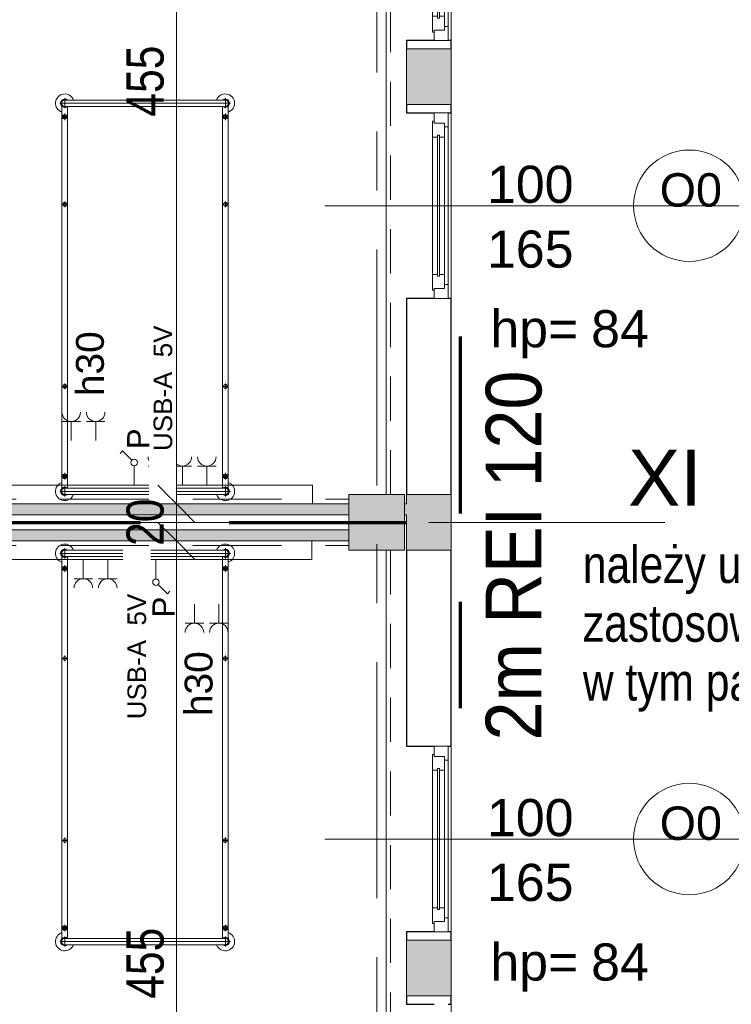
# Model space of a CAD drawing. Header units: centimetres. Extents: x -1631 to 1829, y -257 to 3158.
# Tile 121 of 129: x 995 to 1378, y 1589 to 2119. Entities that reach past the tile are written whole.
import ezdxf

# ---------------------------------------------------------------- set-up
doc = ezdxf.new("R2010")
doc.units = ezdxf.units.CM
for name, pattern in [('Długa kreska', [142.875, 95.25, -47.625]), ('Oś', [222.25, 127, -31.75, 31.75, -31.75]), ('Ponad', [39.688, 23.813, -15.875]), ('Ukryte', [71.438, 47.625, -23.813])]:
    doc.linetypes.add(name, pattern=pattern)
for name, color, linetype, lineweight in [('A-ANNO-DIMS', 211, 'Continuous', 13), ('A-ANNO-DIMS-100', 211, 'Continuous', 13), ('A-ANNO-NOTE', 131, 'Continuous', 9), ('A-DETL', 90, 'Continuous', 9), ('A-DETL-HDLN', 90, 'Ukryte', 9), ('A-FLOR-OVHD', 1, 'Ponad', 9), ('A-GLAZ', 151, 'Continuous', 13), ('A-GLAZ-IDEN', 152, 'Continuous', 13), ('A-WALL', 113, 'Continuous', 13), ('G-ANNO-TEXT', 231, 'Continuous', 13), ('I-FURN', 30, 'Continuous', 9), ('Q-SPCQ', 91, 'Continuous', 9), ('S-COLS', 52, 'Continuous', 13), ('S-GRID', 1, 'Continuous', 13), ('S-GRID-IDEN', 1, 'Continuous', 13)]:
    doc.layers.add(name, color=color, linetype=linetype, lineweight=lineweight)
doc.layers.add('A-WALL-PATT', color=111, linetype='Continuous', lineweight=13, plot=False)
doc.styles.add('Arial Narrow_3', font='ARIALN.TTF', dxfattribs={"height": 20})
doc.styles.add('Arial Narrow_5', font='ARIALN.TTF', dxfattribs={"height": 20})
doc.styles.add('Arial_10', font='arial.ttf', dxfattribs={"height": 20})
doc.styles.add('Arial_13', font='arial.ttf', dxfattribs={"height": 0.2})
doc.styles.add('Arial_4', font='arial.ttf', dxfattribs={"height": 10})
doc.styles.add('Arial_5', font='arial.ttf', dxfattribs={"height": 12})
doc.styles.add('Arial_6', font='arial.ttf', dxfattribs={"height": 15})
doc.styles.add('Arial_7', font='arial.ttf', dxfattribs={"height": 30})
doc.styles.add('Arial_8', font='arial.ttf', dxfattribs={"height": 18})
doc.styles.add('Arial_9', font='arial.ttf', dxfattribs={"width": 0.9, "height": 30})
doc.dimstyles.new('Diagonal_1_100__0__wewnętrzne', dxfattribs={"dimscale": 30.48, "dimtxt": 20.468619, "dimasz": 0.656168, "dimexe": 0.164042, "dimexo": 0.0625, "dimgap": 0.032808, "dimtad": 1, "dimdec": 0, "dimdsep": 46, "dimtxsty": 'Arial Narrow_5', "dimblk1": 'OBLIQUE', "dimblk2": 'OBLIQUE', "dimsah": 1, "dimcen": 0.09, "dimazin": 0, "dimtfac": 1, "dimtdec": 4, "dimtix": 1, "dimtmove": 0, "dimatfit": 3, "dimfxl": 0.164042, "dimfxlon": 1, "dimtvp": 1, "dimtolj": 1, "dimtzin": 0, "dimarcsym": 2})

# ---------------------------------------------------------------- blocks, each defined once
blk = doc.blocks.new('M_Concrete-Square-Column - 300 x 300mm-1795931-6_piętro IV __13_80 m_ - stan projektowany')
at = {"layer": 'S-COLS', "lineweight": 9}
blk.add_hatch(color=254, dxfattribs=at).paths.add_polyline_path([(15, -15), (15, 15), (-15, 15), (-15, -15)], flags=0)
for p, q in [((15, 15), (-15, 15)), ((-15, 15), (-15, -15)), ((15, -15), (15, 15)), ((-15, -15), (15, -15))]:
    blk.add_line(p, q, dxfattribs=at)
blk = doc.blocks.new('łóżko 195x90 typ FAMED _102039_ - łóżko 195x90 typ FAMED _102039_-832813-6_piętro IV __13_80 m_ - stan projektowany')
at = {"layer": 'I-FURN'}
for p, q in [((-43.25, 102.02), (-43.25, 107.47)), ((-43.25, 106.45), (43.25, 106.45)), ((43.25, 102.02), (43.25, 107.47)), ((-45.98, 104.75), (45.97, 104.75)), ((-44.75, 103.1), (-44.75, -102.61)), ((-43.25, 103.05), (43.25, 103.05)), ((-41.75, -102.55), (-41.75, 103.1)), ((41.75, -102.61), (41.75, 103.05)), ((44.75, 103.1), (44.75, -102.61)), ((-45, 96.6), (-41.5, 96.6)), ((-43.25, 94.85), (-43.25, 98.35)), ((45, 96.6), (41.5, 96.6)), ((43.25, 94.85), (43.25, 98.35)), ((-44.75, 48.19), (-41.75, 48.19)), ((-43.25, 49.69), (-43.25, 46.69)), ((44.75, 48.19), (41.75, 48.19)), ((43.25, 49.69), (43.25, 46.69)), ((-44.75, -49.81), (-41.75, -49.81)), ((-43.25, -48.31), (-43.25, -51.31)), ((44.75, -49.81), (41.75, -49.81)), ((43.25, -48.31), (43.25, -51.31)), ((-43.25, -95.18), (-43.25, -98.68)), ((43.25, -95.18), (43.25, -98.68)), ((-45, -96.93), (-41.5, -96.93)), ((45, -96.93), (41.5, -96.93)), ((45.97, -104.25), (-45.98, -104.25)), ((-43.25, -101.53), (-43.25, -106.98)), ((-43.25, -102.55), (43.25, -102.55)), ((-43.25, -105.95), (43.25, -105.95)), ((43.25, -101.53), (43.25, -106.98))]:
    blk.add_line(p, q, dxfattribs=at)
for centre, radius in [((-43.25, 96.6), 1.25), ((-43.25, 96.6), 0.8), ((43.25, 96.6), 1.25), ((43.25, 96.6), 0.8), ((-43.25, 48.19), 1), ((43.25, 48.19), 1), ((-43.25, -49.81), 1), ((43.25, -49.81), 1), ((-43.25, -96.93), 1.25), ((-43.25, -96.93), 0.8), ((43.25, -96.93), 1.25), ((43.25, -96.93), 0.8)]:
    blk.add_circle(centre, radius, dxfattribs=at)
for centre, radius, start, end in [((-43.25, 104.75), 5, 19.8769, 252.5424), ((-43.25, 104.75), 2.23, 49.8221, 312.3887), ((-43.25, 104.75), 1.93, 62.0207, 297.9793), ((-43.25, 104.75), 1.7, 90, 270), ((43.25, 104.75), 5, 287.4576, 160.1231), ((43.25, 104.75), 2.23, 229.8221, 130.1779), ((43.25, 104.75), 1.93, 242.0207, 117.9793), ((43.25, 104.75), 1.7, 270, 90), ((-43.25, -104.25), 5, 107.4576, 340.1231), ((43.25, -104.25), 5, 199.8769, 72.5424), ((-43.25, -104.25), 2.23, 49.8221, 310.1779), ((-43.25, -104.25), 1.93, 62.0207, 297.9793), ((-43.25, -104.25), 1.7, 90, 270), ((43.25, -104.25), 2.23, 229.8221, 130.1779), ((43.25, -104.25), 1.93, 242.0207, 117.9793), ((43.25, -104.25), 1.7, 270, 90)]:
    blk.add_arc(centre, radius, start, end, dxfattribs=at)
blk = doc.blocks.new('łóżko 195x90 typ FAMED _102039_ - łóżko 195x90 typ FAMED _102039_-1233017-6_piętro IV __13_80 m_ - stan projektowany')
at = {"layer": 'I-FURN'}
for p, q in [((-43.25, 101.53), (-43.25, 106.98)), ((43.25, 101.53), (43.25, 106.98)), ((45.97, 104.25), (-45.98, 104.25)), ((-44.75, -103.1), (-44.75, 102.61)), ((-43.25, 105.95), (43.25, 105.95)), ((-43.25, 102.55), (43.25, 102.55)), ((-41.75, 102.55), (-41.75, -103.1)), ((41.75, 102.61), (41.75, -103.05)), ((44.75, -103.1), (44.75, 102.61)), ((-45, 96.93), (-41.5, 96.93)), ((-43.25, 95.18), (-43.25, 98.68)), ((45, 96.93), (41.5, 96.93)), ((43.25, 95.18), (43.25, 98.68)), ((-44.75, 49.81), (-41.75, 49.81)), ((-43.25, 48.31), (-43.25, 51.31)), ((44.75, 49.81), (41.75, 49.81)), ((43.25, 48.31), (43.25, 51.31)), ((-43.25, -49.69), (-43.25, -46.69)), ((43.25, -49.69), (43.25, -46.69)), ((-44.75, -48.19), (-41.75, -48.19)), ((44.75, -48.19), (41.75, -48.19)), ((-43.25, -94.85), (-43.25, -98.35)), ((43.25, -94.85), (43.25, -98.35)), ((-45, -96.6), (-41.5, -96.6)), ((45, -96.6), (41.5, -96.6)), ((-45.98, -104.75), (45.97, -104.75)), ((-43.25, -102.02), (-43.25, -107.47)), ((-43.25, -103.05), (43.25, -103.05)), ((43.25, -102.02), (43.25, -107.47)), ((-43.25, -106.45), (43.25, -106.45))]:
    blk.add_line(p, q, dxfattribs=at)
for centre, radius in [((-43.25, 96.93), 1.25), ((-43.25, 96.93), 0.8), ((43.25, 96.93), 1.25), ((43.25, 96.93), 0.8), ((-43.25, 49.81), 1), ((43.25, 49.81), 1), ((-43.25, -48.19), 1), ((43.25, -48.19), 1), ((-43.25, -96.6), 1.25), ((43.25, -96.6), 1.25), ((-43.25, -96.6), 0.8), ((43.25, -96.6), 0.8)]:
    blk.add_circle(centre, radius, dxfattribs=at)
for centre, radius, start, end in [((-43.25, 104.25), 5, 19.8769, 252.5424), ((-43.25, 104.25), 2.23, 49.8221, 310.1779), ((-43.25, 104.25), 1.93, 62.0207, 297.9793), ((43.25, 104.25), 5, 287.4576, 160.1231), ((43.25, 104.25), 2.23, 229.8221, 130.1779), ((43.25, 104.25), 1.93, 242.0207, 117.9793), ((-43.25, 104.25), 1.7, 90, 270), ((43.25, 104.25), 1.7, 270, 90), ((-43.25, -104.75), 5, 107.4576, 340.1231), ((43.25, -104.75), 5, 199.8769, 72.5424), ((-43.25, -104.75), 2.23, 47.6113, 310.1779), ((-43.25, -104.75), 1.93, 62.0207, 297.9793), ((-43.25, -104.75), 1.7, 90, 270), ((43.25, -104.75), 2.23, 229.8221, 130.1779), ((43.25, -104.75), 1.93, 242.0207, 117.9793), ((43.25, -104.75), 1.7, 270, 90)]:
    blk.add_arc(centre, radius, start, end, dxfattribs=at)
blk = doc.blocks.new('Panel Gazowo Oswietleniowy 2 - Type 1-2423792-6_piętro IV __13_80 m_ - stan projektowany')
at = {"layer": 'Q-SPCQ'}
for p, q in [((-112.5, 47.33), (-102.5, 47.33)), ((-107.5, 47.33), (-107.5, 37)), ((-99.33, 47.33), (-89.33, 47.33)), ((-94.33, 47.33), (-94.33, 37)), ((47.5, 47.33), (57.5, 47.33)), ((52.5, 47.33), (52.5, 37)), ((60.67, 47.33), (70.67, 47.33)), ((65.67, 47.33), (65.67, 37)), ((-79.82, 31.43), (-81.13, 30.12)), ((-74.88, 26.48), (-79.82, 31.43)), ((80.18, 31.43), (78.87, 30.12)), ((85.12, 26.48), (80.18, 31.43)), ((-73.64, 13), (-73.64, 23.5)), ((-66.13, 23.33), (-56.13, 23.33)), ((-61.13, 23.33), (-61.13, 13)), ((-52.67, 23.33), (-42.67, 23.33)), ((-47.67, 23.33), (-47.67, 13)), ((-39.5, 23.33), (-29.5, 23.33)), ((-34.5, 23.33), (-34.5, 13)), ((86.36, 13), (86.36, 23.5)), ((93.87, 23.33), (103.87, 23.33)), ((98.87, 23.33), (98.87, 13)), ((107.33, 23.33), (117.33, 23.33)), ((112.33, 23.33), (112.33, 13)), ((120.5, 23.33), (130.5, 23.33)), ((125.5, 23.33), (125.5, 13)), ((-157.5, 3), (-157.5, 13)), ((-157.5, 13), (182.5, 13)), ((182.5, 13), (182.5, 3))]:
    blk.add_line(p, q, dxfattribs=at)
for centre in [(-73.64, 25.25), (86.36, 25.25)]:
    blk.add_circle(centre, 1.75, dxfattribs=at)
for centre, end in [((-107.5, 52.33), 0), ((-94.33, 52.33), 0), ((52.5, 52.33), 0), ((65.67, 52.33), 0), ((-61.13, 28.33), 360), ((-47.67, 28.33), 360), ((-34.5, 28.33), 360), ((98.87, 28.33), 360), ((112.33, 28.33), 360), ((125.5, 28.33), 360)]:
    blk.add_arc(centre, 5, 180, end, dxfattribs=at)
blk = doc.blocks.new('Okno - automatyczna etykieta - 100x165 _projektowane_-2415065-6_piętro IV __13_80 m_ - stan projektowany')
at = {"layer": 'A-GLAZ'}
for p, q in [((-50, -3), (-44.5, -3)), ((-50, -10.5), (-50, -3)), ((-45.5, -2), (-37, -2)), ((-45.5, -3), (-45.5, -2)), ((-44.5, -3), (-45.5, -3)), ((-44.5, -8.5), (-44.5, -3)), ((-44.5, -3), (-44.5, -8.5)), ((-38, -5.75), (-38, -4.75)), ((-38, -4.75), (38, -4.75)), ((-38, -4.75), (-38, -5.75)), ((-37, -4.75), (-38, -4.75)), ((-37, -2), (-37, -4.75)), ((37, -2), (-37, -2)), ((37, -2), (45.5, -2)), ((37, -4.75), (37, -2)), ((38, -4.75), (37, -4.75)), ((38, -4.75), (38, -5.75)), ((38, -5.75), (38, -4.75)), ((44.5, -3), (44.5, -8.5)), ((45.5, -3), (44.5, -3)), ((44.5, -3), (50, -3)), ((44.5, -8.5), (44.5, -3)), ((45.5, -2), (45.5, -3)), ((50, -3), (50, -10.5)), ((-42.5, -10.5), (-50, -10.5)), ((-50, -10.5), (50, -10.5)), ((-37, -8.5), (-44.5, -8.5)), ((-44.5, -8.5), (-42.5, -8.5)), ((-42.5, -8.5), (-42.5, -10.5)), ((42.5, -10.5), (-42.5, -10.5)), ((38, -5.75), (-38, -5.75)), ((-38, -5.75), (-37, -5.75)), ((-37, -5.75), (-37, -8.5)), ((37, -8.5), (-37, -8.5)), ((37, -5.75), (38, -5.75)), ((37, -8.5), (37, -5.75)), ((44.5, -8.5), (37, -8.5)), ((42.5, -8.5), (44.5, -8.5)), ((42.5, -10.5), (42.5, -8.5)), ((50, -10.5), (42.5, -10.5))]:
    blk.add_line(p, q, dxfattribs=at)
blk = doc.blocks.new('Okno - automatyczna etykieta - 200x165 _projektowane_-2625262-6_piętro IV __13_80 m_ - stan projektowany')
at = {"layer": 'A-GLAZ'}
for p, q in [((-100, -8.5), (-94.5, -8.5)), ((-100, -16), (-100, -8.5)), ((-95.5, -7.5), (-87, -7.5)), ((-95.5, -8.5), (-95.5, -7.5)), ((-94.5, -8.5), (-95.5, -8.5)), ((-94.5, -14), (-94.5, -8.5)), ((-94.5, -8.5), (-94.5, -14)), ((-88, -11.25), (-88, -10.25)), ((-88, -10.25), (88, -10.25)), ((-88, -10.25), (-88, -11.25)), ((-87, -10.25), (-88, -10.25)), ((-87, -7.5), (-87, -10.25)), ((87, -7.5), (-87, -7.5)), ((-2.5, -12.75), (-2.5, -8.75)), ((-2.5, -8.75), (2.5, -8.75)), ((2.5, -8.75), (2.5, -12.75)), ((87, -7.5), (95.5, -7.5)), ((87, -10.25), (87, -7.5)), ((88, -10.25), (87, -10.25)), ((88, -10.25), (88, -11.25)), ((88, -11.25), (88, -10.25)), ((94.5, -8.5), (94.5, -14)), ((95.5, -8.5), (94.5, -8.5)), ((94.5, -8.5), (100, -8.5)), ((94.5, -14), (94.5, -8.5)), ((95.5, -7.5), (95.5, -8.5)), ((100, -8.5), (100, -16)), ((-87, -14), (-94.5, -14)), ((-94.5, -14), (-92.5, -14)), ((-92.5, -14), (-92.5, -16)), ((88, -11.25), (-88, -11.25)), ((-88, -11.25), (-87, -11.25)), ((-87, -11.25), (-87, -14)), ((87, -14), (-87, -14)), ((2.5, -12.75), (-2.5, -12.75)), ((87, -11.25), (88, -11.25)), ((87, -14), (87, -11.25)), ((94.5, -14), (87, -14)), ((92.5, -14), (94.5, -14)), ((92.5, -16), (92.5, -14)), ((-92.5, -16), (-100, -16)), ((-100, -16), (100, -16)), ((92.5, -16), (-92.5, -16)), ((100, -16), (92.5, -16))]:
    blk.add_line(p, q, dxfattribs=at)
blk = doc.blocks.new('DIMBLOCK126-6_piętro IV __13_80 m_ - stan projektowany')
at = {"layer": 'A-ANNO-DIMS-100', "transparency": 16777216}
for p, q in [((1079.48, 1838.33), (1069.48, 1848.33)), ((1074.48, 1838.33), (1084.48, 1838.33)), ((1079.48, 1838.33), (1074.48, 1838.33)), ((1079.48, 1383.33), (1079.48, 1838.33)), ((1079.48, 1838.33), (1089.48, 1828.33)), ((1079.48, 1383.33), (1069.48, 1393.33)), ((1074.48, 1383.33), (1084.48, 1383.33)), ((1079.48, 1383.33), (1074.48, 1383.33)), ((1079.48, 1383.33), (1089.48, 1373.33))]:
    blk.add_line(p, q, dxfattribs=at)
at = {"layer": 'A-ANNO-DIMS-100', "color": 0, "transparency": 16777216, "insert": (1052.64, 1591.82), "char_height": 20, "width": 45.6158, "attachment_point": 1, "rotation": 90, "line_spacing_factor": 0.974696, "style": 'Arial Narrow_5'}
blk.add_mtext('455', dxfattribs=at)
blk = doc.blocks.new('_Oblique')
at = {"color": 0, "linetype": 'ByBlock', "lineweight": -2}
blk.add_line((-0.5, -0.5), (0.5, 0.5), dxfattribs=at)
blk = doc.blocks.new('DIMBLOCK127-6_piętro IV __13_80 m_ - stan projektowany')
at = {"layer": 'A-ANNO-DIMS-100', "transparency": 16777216}
for p, q in [((1079.48, 1858.33), (1069.48, 1868.33)), ((1074.48, 1858.33), (1084.48, 1858.33)), ((1079.48, 1858.33), (1074.48, 1858.33)), ((1079.48, 1838.33), (1079.48, 1858.33)), ((1079.48, 1858.33), (1089.48, 1848.33)), ((1079.48, 1838.33), (1069.48, 1848.33)), ((1074.48, 1838.33), (1084.48, 1838.33)), ((1079.48, 1838.33), (1074.48, 1838.33)), ((1079.48, 1838.33), (1089.48, 1828.33))]:
    blk.add_line(p, q, dxfattribs=at)
at = {"layer": 'A-ANNO-DIMS-100', "color": 0, "transparency": 16777216, "insert": (1052.64, 1835.65), "char_height": 20, "width": 30.4105, "attachment_point": 1, "rotation": 90, "line_spacing_factor": 0.974696, "style": 'Arial Narrow_5'}
blk.add_mtext('20', dxfattribs=at)
blk = doc.blocks.new('DIMBLOCK128-6_piętro IV __13_80 m_ - stan projektowany')
at = {"layer": 'A-ANNO-DIMS-100', "transparency": 16777216}
for p, q in [((1079.48, 2313.33), (1069.48, 2323.33)), ((1074.48, 2313.33), (1084.48, 2313.33)), ((1079.48, 2313.33), (1074.48, 2313.33)), ((1079.48, 1858.33), (1079.48, 2313.33)), ((1079.48, 2313.33), (1089.48, 2303.33)), ((1079.48, 1858.33), (1069.48, 1868.33)), ((1074.48, 1858.33), (1084.48, 1858.33)), ((1079.48, 1858.33), (1074.48, 1858.33)), ((1079.48, 1858.33), (1089.48, 1848.33))]:
    blk.add_line(p, q, dxfattribs=at)
at = {"layer": 'A-ANNO-DIMS-100', "color": 0, "transparency": 16777216, "insert": (1052.64, 2066.82), "char_height": 20, "width": 45.6158, "attachment_point": 1, "rotation": 90, "line_spacing_factor": 0.974696, "style": 'Arial Narrow_5'}
blk.add_mtext('455', dxfattribs=at)
blk = doc.blocks.new('Okno_PG_typ 100 - metka _wys_parapetu-2491532-6_piętro IV __13_80 m_ - stan projektowany')
at = {"layer": 'A-GLAZ-IDEN'}
blk.add_line((0, -1.8946), (0, 0.3677), dxfattribs=at)
blk.add_circle((0, 0.0677), 0.3, dxfattribs=at)
at = {"layer": 'A-GLAZ-IDEN', "insert": (0.5622, -1.0037), "char_height": 0.2, "width": 0.4949, "attachment_point": 1, "rotation": 90, "line_spacing_factor": 0.936439, "style": 'Arial_13'}
blk.add_mtext('\\pxt6.35,12.7,19.05,25.4,31.75,38.1,44.45,50.8,57.15,63.5,69.85,76.2,82.55,88.9,95.25,101.6,107.95,114.3,120.65,127,133.35,139.7,146.05,152.4,158.75,165.1,171.45,177.8,184.15,190.5,196.85,203.2;{hp=}', dxfattribs=at)

msp = doc.modelspace()

# ---------------------------------------------------------------- hatches: boundary and pattern name
at = {"layer": 'A-WALL-PATT'}
h = msp.add_hatch(color=9, dxfattribs=at)
h.paths.add_polyline_path([(1203.38, 393.33), (1227.38, 393.33), (1227.38, 423.33), (1203.38, 423.33), (1203.38, 419.08)], flags=0)
h.paths.add_polyline_path([(1203.38, 633.33), (1227.38, 633.33), (1227.38, 663.33), (1203.38, 663.33)], flags=0)
h.paths.add_polyline_path([(1227.38, 873.33), (1227.38, 903.33), (1203.38, 903.33), (1203.38, 873.33)], flags=0)
h.paths.add_polyline_path([(1203.38, 1113.33), (1227.38, 1113.33), (1227.38, 1143.33), (1203.38, 1143.33)], flags=0)
h.paths.add_polyline_path([(1227.38, 1353.33), (1227.38, 1383.33), (1203.38, 1383.33), (1203.38, 1353.33)], flags=0)
h.paths.add_polyline_path([(1227.38, 1593.33), (1227.38, 1623.33), (1203.38, 1623.33), (1203.38, 1593.33)], flags=0)
h.paths.add_polyline_path([(1227.38, 1833.33), (1227.38, 1863.33), (1203.38, 1863.33), (1203.38, 1833.33)], flags=0)
h.paths.add_polyline_path([(1227.38, 2073.33), (1227.38, 2103.33), (1203.38, 2103.33), (1203.38, 2073.33)], flags=0)
h.paths.add_polyline_path([(1203.38, 2313.33), (1227.38, 2313.33), (1227.38, 2343.33), (1203.38, 2343.33)], flags=0)
h.paths.add_polyline_path([(1227.38, 2553.33), (1227.38, 2583.33), (1203.38, 2583.33), (1203.38, 2553.33)], flags=0)
h.paths.add_polyline_path([(1227.38, 2793.33), (1227.38, 2824.33), (1203.38, 2824.33), (1203.38, 2793.33)], flags=0)
h = msp.add_hatch(color=9, dxfattribs=at)
h.paths.add_polyline_path([(1172.38, 1852.33), (1172.38, 1858.33), (602.38, 1858.33), (602.38, 1852.33), (1100.2, 1852.33)], flags=0)
h.paths.add_polyline_path([(1203.38, 1852.33), (1203.38, 1858.33), (1202.38, 1858.33), (1202.38, 1852.33)], flags=0)
msp.add_hatch(color=9, dxfattribs=at).paths.add_polyline_path([(1172.38, 1838.33), (1172.38, 1844.33), (602.38, 1844.33), (602.38, 1838.33), (1100.2, 1838.33)], flags=0)

# ---------------------------------------------------------------- linework, layer by layer
at = {"layer": 'A-DETL', "linetype": 'Długa kreska', "lineweight": 70}
for p, q in [((1232.38, 1948.33), (1232.38, 1748.33)), ((536.38, 1848.33), (1232.38, 1848.33))]:
    msp.add_line(p, q, dxfattribs=at)
at = {"layer": 'A-FLOR-OVHD'}
for p, q in [((1194.88, 1863.33), (1194.88, 2313.33)), ((1194.88, 1833.33), (1194.88, 1383.33))]:
    msp.add_line(p, q, dxfattribs=at)
at = {"layer": 'A-WALL', "lineweight": 9}
for p, q in [((1192.38, 1863.33), (1192.38, 2313.33)), ((1227.38, 2307.83), (1227.38, 2107.83)), ((1203.38, 2103.33), (1203.38, 2073.33)), ((1227.38, 2073.33), (1227.38, 2103.33)), ((1227.38, 2068.83), (1227.38, 1968.83)), ((1203.38, 1863.33), (1203.38, 1858.33)), ((1227.38, 1833.33), (1227.38, 1863.33)), ((1172.38, 1858.33), (602.38, 1858.33)), ((1203.38, 1858.33), (1202.38, 1858.33)), ((602.38, 1852.33), (1172.38, 1852.33)), ((1202.38, 1852.33), (1203.38, 1852.33)), ((1203.38, 1852.33), (1203.38, 1833.33)), ((1172.38, 1844.33), (602.38, 1844.33)), ((602.38, 1838.33), (1172.38, 1838.33)), ((1192.38, 1383.33), (1192.38, 1833.33)), ((1227.38, 1727.83), (1227.38, 1627.83)), ((1203.38, 1623.33), (1203.38, 1593.33)), ((1227.38, 1593.33), (1227.38, 1623.33)), ((1227.38, 1588.83), (1227.38, 1388.83))]:
    msp.add_line(p, q, dxfattribs=at)
at = {"layer": 'A-WALL', "color": 7, "lineweight": 25}
for p, q in [((1218.38, 2107.83), (1203.38, 2107.83)), ((1203.38, 2107.83), (1203.38, 2103.33)), ((1227.38, 2107.83), (1225.88, 2107.83)), ((1227.38, 2103.33), (1227.38, 2107.83)), ((1203.38, 2073.33), (1203.38, 2068.83)), ((1227.38, 2068.83), (1227.38, 2073.33)), ((1203.38, 2068.83), (1218.38, 2068.83)), ((1225.88, 2068.83), (1227.38, 2068.83)), ((1218.38, 1968.83), (1203.38, 1968.83)), ((1203.38, 1968.83), (1203.38, 1863.33)), ((1227.38, 1968.83), (1225.88, 1968.83)), ((1227.38, 1863.33), (1227.38, 1968.83)), ((1203.38, 1833.33), (1203.38, 1727.83)), ((1227.38, 1727.83), (1227.38, 1833.33)), ((1203.38, 1727.83), (1218.38, 1727.83)), ((1225.88, 1727.83), (1227.38, 1727.83)), ((1218.38, 1627.83), (1203.38, 1627.83)), ((1203.38, 1627.83), (1203.38, 1623.33)), ((1227.38, 1627.83), (1225.88, 1627.83)), ((1227.38, 1623.33), (1227.38, 1627.83)), ((1203.38, 1593.33), (1203.38, 1588.83)), ((1227.38, 1588.83), (1227.38, 1593.33)), ((1203.38, 1588.83), (1218.38, 1588.83)), ((1225.88, 1588.83), (1227.38, 1588.83))]:
    msp.add_line(p, q, dxfattribs=at)
at = {"layer": 'A-WALL'}
for p, q in [((1227.38, 2103.33), (1203.38, 2103.33)), ((1203.38, 2073.33), (1227.38, 2073.33)), ((1227.38, 1863.33), (1203.38, 1863.33)), ((1203.38, 1833.33), (1227.38, 1833.33)), ((1227.38, 1623.33), (1203.38, 1623.33)), ((1203.38, 1593.33), (1227.38, 1593.33))]:
    msp.add_line(p, q, dxfattribs=at)
at = {"layer": 'S-GRID', "linetype": 'Oś'}
for p, q in [((1187.38, 2884.27), (1187.38, 27.13)), ((1342.46, 1848.33), (-1368.76, 1848.33))]:
    msp.add_line(p, q, dxfattribs=at)

# ---------------------------------------------------------------- block references
at = {"layer": 'A-GLAZ', "rotation": 89.99999999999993}
for name, p in [('Okno - automatyczna etykieta - 200x165 _projektowane_-2625262-6_piętro IV __13_80 m_ - stan projektowany', (1209.88, 2207.83)), ('Okno - automatyczna etykieta - 100x165 _projektowane_-2415065-6_piętro IV __13_80 m_ - stan projektowany', (1215.38, 2018.83)), ('Okno - automatyczna etykieta - 100x165 _projektowane_-2415065-6_piętro IV __13_80 m_ - stan projektowany', (1215.38, 1677.83))]:
    msp.add_blockref(name, p, dxfattribs=at)
at = {"layer": 'A-GLAZ-IDEN', "xscale": 99.99999999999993, "yscale": 99.99999999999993, "zscale": 99.99999999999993, "rotation": 270.0000000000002}
for p in [(1348.94, 2018.83), (1348.94, 1677.83)]:
    msp.add_blockref('Okno_PG_typ 100 - metka _wys_parapetu-2491532-6_piętro IV __13_80 m_ - stan projektowany', p, dxfattribs=at)
at = {"layer": 'I-FURN', "rotation": 180}
for name, p in [('łóżko 195x90 typ FAMED _102039_ - łóżko 195x90 typ FAMED _102039_-832813-6_piętro IV __13_80 m_ - stan projektowany', (1062.63, 1969.77)), ('łóżko 195x90 typ FAMED _102039_ - łóżko 195x90 typ FAMED _102039_-1233017-6_piętro IV __13_80 m_ - stan projektowany', (1062.63, 1726.88))]:
    msp.add_blockref(name, p, dxfattribs=at)
at = {"layer": 'Q-SPCQ'}
msp.add_blockref('Panel Gazowo Oswietleniowy 2 - Type 1-2423792-6_piętro IV __13_80 m_ - stan projektowany', (970.38, 1855.33), dxfattribs=at)
at = {"layer": 'Q-SPCQ', "rotation": 180}
msp.add_blockref('Panel Gazowo Oswietleniowy 2 - Type 1-2423792-6_piętro IV __13_80 m_ - stan projektowany', (994.88, 1841.33), dxfattribs=at)
at = {"layer": 'S-COLS', "lineweight": 9}
msp.add_blockref('M_Concrete-Square-Column - 300 x 300mm-1795931-6_piętro IV __13_80 m_ - stan projektowany', (1187.38, 1848.33), dxfattribs=at)

# ---------------------------------------------------------------- texts
at = {"layer": 'A-GLAZ-IDEN', "line_spacing_factor": 0.936439}
for s, insert, char_height, width, attachment_point, style in [('\\pxqc,t6.35,12.7,19.05,25.4,31.75,38.1,44.45,50.8,57.15,63.5,69.85,76.2,82.55,88.9,95.25,101.6,107.95,114.3,120.65,127,133.35,139.7,146.05,152.4,158.75,165.1,171.45,177.8,184.15,190.5,196.85,203.2;{100}', (1270.05, 2030.22), 20, 48.3, 5, 'Arial_10'), ('\\pxqc,t7.05556,14.11111,21.16667,28.22222,35.27778,42.33333,49.38889,56.44444,63.5,70.55556,77.61111,84.66667,91.72222,98.77778,105.83333,112.88889,119.94444,127,134.05556,141.11111,148.16667,155.22222,162.27778,169.33333,176.38889,183.44444,190.5,197.55556,204.61111,211.66667,218.72222,225.77778;{O0}', (1356.52, 2027.21), 18, 33.7, 5, 'Arial_8'), ('\\pxqc,t6.35,12.7,19.05,25.4,31.75,38.1,44.45,50.8,57.15,63.5,69.85,76.2,82.55,88.9,95.25,101.6,107.95,114.3,120.65,127,133.35,139.7,146.05,152.4,158.75,165.1,171.45,177.8,184.15,190.5,196.85,203.2;{165}', (1270.05, 1995.34), 20, 48.3, 5, 'Arial_10'), ('\\pxt6.35,12.7,19.05,25.4,31.75,38.1,44.45,50.8,57.15,63.5,69.85,76.2,82.55,88.9,95.25,101.6,107.95,114.3,120.65,127,133.35,139.7,146.05,152.4,158.75,165.1,171.45,177.8,184.15,190.5,196.85,203.2;{84}', (1302.84, 1962.6), 20, 32.4, 1, 'Arial_10'), ('\\pxqc,t6.35,12.7,19.05,25.4,31.75,38.1,44.45,50.8,57.15,63.5,69.85,76.2,82.55,88.9,95.25,101.6,107.95,114.3,120.65,127,133.35,139.7,146.05,152.4,158.75,165.1,171.45,177.8,184.15,190.5,196.85,203.2;{100}', (1270.05, 1689.22), 20, 48.3, 5, 'Arial_10'), ('\\pxqc,t7.05556,14.11111,21.16667,28.22222,35.27778,42.33333,49.38889,56.44444,63.5,70.55556,77.61111,84.66667,91.72222,98.77778,105.83333,112.88889,119.94444,127,134.05556,141.11111,148.16667,155.22222,162.27778,169.33333,176.38889,183.44444,190.5,197.55556,204.61111,211.66667,218.72222,225.77778;{O0}', (1356.52, 1686.21), 18, 33.7, 5, 'Arial_8'), ('\\pxqc,t6.35,12.7,19.05,25.4,31.75,38.1,44.45,50.8,57.15,63.5,69.85,76.2,82.55,88.9,95.25,101.6,107.95,114.3,120.65,127,133.35,139.7,146.05,152.4,158.75,165.1,171.45,177.8,184.15,190.5,196.85,203.2;{165}', (1270.05, 1654.34), 20, 48.3, 5, 'Arial_10'), ('\\pxt6.35,12.7,19.05,25.4,31.75,38.1,44.45,50.8,57.15,63.5,69.85,76.2,82.55,88.9,95.25,101.6,107.95,114.3,120.65,127,133.35,139.7,146.05,152.4,158.75,165.1,171.45,177.8,184.15,190.5,196.85,203.2;{84}', (1302.84, 1621.6), 20, 32.4, 1, 'Arial_10')]:
    msp.add_mtext(s, dxfattribs=dict(at, insert=insert, char_height=char_height, width=width, attachment_point=attachment_point, style=style))
at = {"layer": 'G-ANNO-TEXT', "color": 1, "insert": (1246.08, 1730.91), "char_height": 30, "width": 208.35, "attachment_point": 1, "rotation": 90, "line_spacing_factor": 0.936439, "style": 'Arial_9'}
msp.add_mtext('\\pxt3.81,7.62,11.43,15.24,19.05,22.86,26.67,30.48,34.29,38.1,41.91,45.72,49.53,53.34,57.15,60.96,64.77,68.58,72.39,76.2,80.01,83.82,87.63,91.44,95.25,99.06,102.87,106.68,110.49,114.3,118.11,121.92;{2m REI 120}', dxfattribs=at)
at = {"layer": 'S-GRID-IDEN', "insert": (1342.59, 1872.39), "char_height": 30, "width": 39.7, "attachment_point": 5, "line_spacing_factor": 0.936439, "style": 'Arial_7'}
msp.add_mtext('\\pxqc,t4.23333,8.46667,12.7,16.93333,21.16667,25.4,29.63333,33.86667,38.1,42.33333,46.56667,50.8,55.03333,59.26667,63.5,67.73333,71.96667,76.2,80.43333,84.66667,88.9,93.13333,97.36667,101.6,105.83333,110.06667,114.3,118.53333,122.76667,127,131.23333,135.46667;{XI}', dxfattribs=at)

# ---------------------------------------------------------------- next in the draw order: texts
at = {"layer": 'A-ANNO-NOTE', "lineweight": 13, "rotation": 90, "line_spacing_factor": 0.936439, "bg_fill": 3, "box_fill_scale": 1.25, "bg_fill_color": 256, "bg_fill_true_color": 13158600, "bg_fill_transparency": 0}
for s, insert, char_height, width, attachment_point, style in [('\\pxqc,t12.7,25.4,38.1,50.8,63.5,76.2,88.9,101.6,114.3,127,139.7,152.4,165.1,177.8,190.5,203.2,215.9,228.6,241.3,254,266.7,279.4,292.1,304.8,317.5,330.2,342.9,355.6,368.3,381,393.7,406.4;{USB-A  5V}', (1072.3, 1920.56), 10, 113.1, 5, 'Arial_4'), ('\\pxt8.46667,16.93333,25.4,33.86667,42.33333,50.8,59.26667,67.73333,76.2,84.66667,93.13333,101.6,110.06667,118.53333,127,135.46667,143.93333,152.4,160.86667,169.33333,177.8,186.26667,194.73333,203.2,211.66667,220.13333,228.6,237.06667,245.53333,254,262.46667,270.93333;{h30}', (1025.44, 1916.27), 15, 36.764, 1, 'Arial_6'), ('\\pxqc,t12.7,25.4,38.1,50.8,63.5,76.2,88.9,101.6,114.3,127,139.7,152.4,165.1,177.8,190.5,203.2,215.9,228.6,241.3,254,266.7,279.4,292.1,304.8,317.5,330.2,342.9,355.6,368.3,381,393.7,406.4;{USB-A  5V}', (1058.25, 1776.09), 10, 113.1, 5, 'Arial_4'), ('\\pxt8.46667,16.93333,25.4,33.86667,42.33333,50.8,59.26667,67.73333,76.2,84.66667,93.13333,101.6,110.06667,118.53333,127,135.46667,143.93333,152.4,160.86667,169.33333,177.8,186.26667,194.73333,203.2,211.66667,220.13333,228.6,237.06667,245.53333,254,262.46667,270.93333;{h30}', (1083.95, 1743.98), 15, 36.764, 1, 'Arial_6')]:
    msp.add_mtext(s, dxfattribs=dict(at, insert=insert, char_height=char_height, width=width, attachment_point=attachment_point, style=style))
at = {"layer": 'G-ANNO-TEXT', "color": 1, "insert": (1298.4, 1835.7), "char_height": 20, "width": 328.1, "attachment_point": 1, "line_spacing_factor": 0.949189, "style": 'Arial Narrow_3', "bg_fill": 3, "box_fill_scale": 1.25, "bg_fill_color": 256, "bg_fill_true_color": 13158600, "bg_fill_transparency": 0}
msp.add_mtext('\\pt127,254,381,508,635,762,889,1016,1143,1270,1397,1524,1651,1778,1905,2032,2159,2286,2413,2540,2667,2794,2921,3048,3175,3302,3429,3556,3683,3810,3937,4064;należy uwzględnić zastosowanie wełny mineralnej w tym pasie na elewacji', dxfattribs=at)

# ---------------------------------------------------------------- next in the draw order: linework, layer by layer
at = {"layer": 'A-DETL-HDLN'}
for p, q in [((-1197.62, 1860.83), (1172.38, 1860.83)), ((-1197.62, 1835.83), (1172.38, 1835.83))]:
    msp.add_line(p, q, dxfattribs=at)

# ---------------------------------------------------------------- next in the draw order: texts
at = {"layer": 'A-ANNO-NOTE', "lineweight": 13, "char_height": 12, "width": 12.019, "attachment_point": 5, "rotation": 90, "line_spacing_factor": 0.936439, "style": 'Arial_5'}
for insert in [(1058.98, 1893.32), (1072.63, 1802.73)]:
    msp.add_mtext('\\pxqc,t10.58333,21.16667,31.75,42.33333,52.91667,63.5,74.08333,84.66667,95.25,105.83333,116.41667,127,137.58333,148.16667,158.75,169.33333,179.91667,190.5,201.08333,211.66667,222.25,232.83333,243.41667,254,264.58333,275.16667,285.75,296.33333,306.91667,317.5,328.08333,338.66667;{P}', dxfattribs=dict(at, insert=insert))

# ---------------------------------------------------------------- next in the draw order: dimensions: what is measured, and where the dimension line sits
at = {"layer": 'A-ANNO-DIMS'}
for base, p1, p2, override, picture, middle in [((1079.48, 2313.33), (1074.48, 1858.33), (1074.48, 2313.33), {"dimpost": '<>', "dimfxl": 455}, 'DIMBLOCK128-6_piętro IV __13_80 m_ - stan projektowany', (1068.31, 2085.83)), ((1079.48, 1858.33), (1074.48, 1838.33), (1074.48, 1858.33), {"dimpost": '<>', "dimfxl": 20}, 'DIMBLOCK127-6_piętro IV __13_80 m_ - stan projektowany', (1068.27, 1848.33)), ((1079.48, 1838.33), (1074.48, 1383.33), (1074.48, 1838.33), {"dimpost": '<>', "dimfxl": 455}, 'DIMBLOCK126-6_piętro IV __13_80 m_ - stan projektowany', (1068.31, 1610.83))]:
    dim = msp.add_linear_dim(base=base, p1=p1, p2=p2, angle=90, dimstyle='Diagonal_1_100__0__wewnętrzne', override=override, dxfattribs=at)
    dim.commit()
    dim.dimension.update_dxf_attribs({"geometry": picture, "text_midpoint": middle})

doc.saveas('drawing.dxf')
